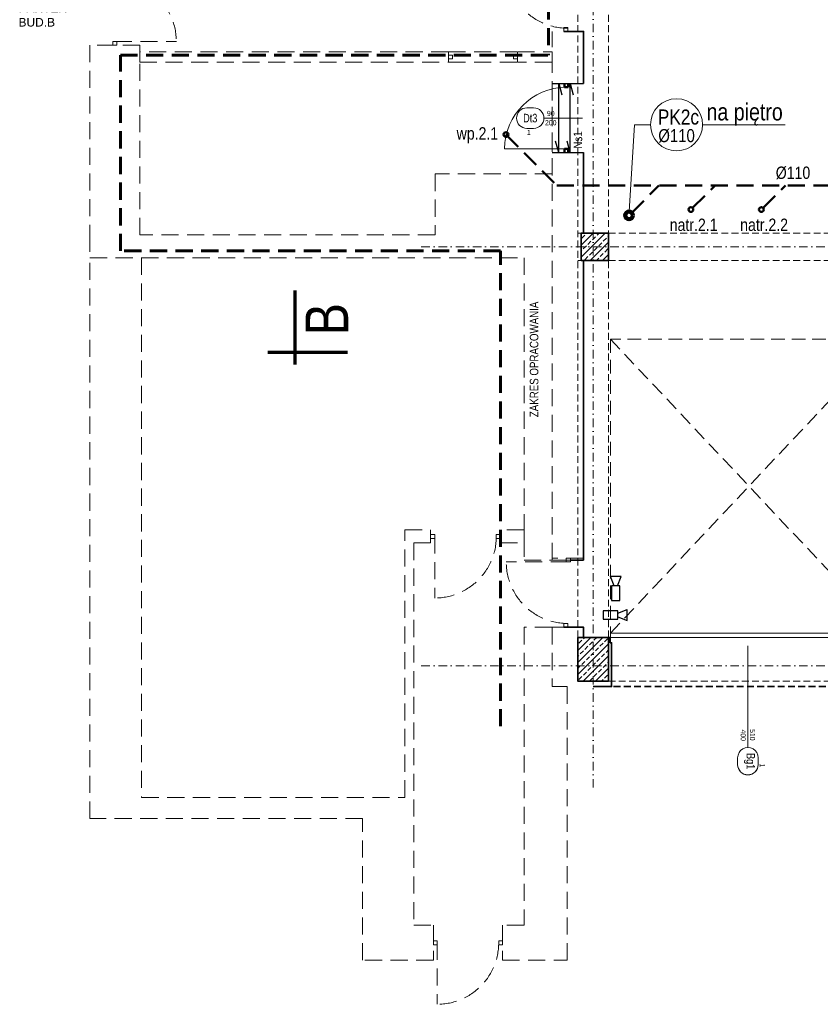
# Model space of a CAD drawing. Header units: millimetres. Extents: x -96593 to 66336, y -23969 to 7139.
# Tile 52 of 256: x -91263 to -90093, y -7161 to -5721. Entities that reach past the tile are written whole.
import ezdxf
from ezdxf.enums import TextEntityAlignment as Align

# ---------------------------------------------------------------- set-up
doc = ezdxf.new("R2010")
doc.units = ezdxf.units.MM
for name, pattern in [('DASHDOT', [1, 0.5, -0.25, 0, -0.25]), ('DASHED', [0.75, 0.5, -0.25]), ('DASHEDX2', [1.5, 1, -0.5])]:
    doc.linetypes.add(name, pattern=pattern)
for name, color, linetype, lineweight in [('!MARIUSZ', 220, 'Continuous', 35), ('BA_drz', 7, 'Continuous', 18), ('BA_KS_ist.', 34, 'Continuous', 50), ('BA_sym', 7, 'Continuous', 18), ('BA_txc', 1, 'Continuous', 18), ('BA_txs', 2, 'Continuous', 18), ('MM_KS_OPISY', 7, 'Continuous', 9), ('mm_punktwstawienia', 1, 'Continuous', 50), ('PG_BRAMY', 1, 'DASHEDX2', 18), ('PG_KONSTRUKCJA', 5, 'Continuous', 35), ('PG_OSIE', 1, 'DASHDOT', 18), ('PG_PODCIĄGI', 1, 'DASHED', 18), ('PG_PRZERYWANE_ŚREDNIE', 1, 'DASHEDX2', 18), ('PG_SZRAF', 1, 'Continuous', 18), ('PG_WIDOKOWE_CIENKIE', 1, 'Continuous', 18), ('PG_WYPOSAŻENIE', 1, 'Continuous', 18), ('PG_ŚCIANY_SŁUPY', 4, 'Continuous', 35), ('Wymiarowa zewnętrzna', 50, 'Continuous', 18)]:
    doc.layers.add(name, color=color, linetype=linetype, lineweight=lineweight)
doc.layers.add('BA_pom', color=6, linetype='Continuous', lineweight=18, plot=False)
doc.styles.add('BIKTS', font='bikromsw.shx', dxfattribs={"width": 0.85})
doc.styles.get("Standard").update_dxf_attribs({"font": 'arial.ttf'})

# ---------------------------------------------------------------- blocks, each defined once
blk = doc.blocks.new('A$C243F7E6F')
at = {"layer": 'PG_SZRAF'}
h = blk.add_hatch(dxfattribs=at)
h.set_pattern_fill('ANSI33', color=256, scale=2)
h.set_pattern_definition([(45, (-6891.598, -2675.306), (-8.980256, 8.980256), []), (45, (-6882.618, -2675.306), (-8.980256, 8.980256), [6.35, -3.175])])
h.paths.add_polyline_path([(0, 0), (40, 0), (40, -40), (0, -40)])
at = {"layer": 'PG_KONSTRUKCJA'}
blk.add_lwpolyline([(0, 0), (40, 0), (40, -40), (0, -40), (0, 0)], dxfattribs=at)
blk = doc.blocks.new('symdrz')
blk.add_lwpolyline([(-10, -30, -1), (-10, 30), (10, 30, -1), (10, -30)], format="xyb", close=True)
at = {"style": 'BIKTS', "width": 0.8}
blk.add_attdef('SZERDRZ', text='', height=25, dxfattribs=at).set_placement((77.1, 8.8), align=Align.CENTER)
blk.add_attdef('SYMDRZ', text='', height=25, dxfattribs=at).set_placement((0, 0), align=Align.MIDDLE)
blk.add_attdef('WYSDRZ', text='', height=25, dxfattribs=at).set_placement((77.1, -9.5), align=Align.TOP_CENTER)
blk = doc.blocks.new('brama')
at = {"layer": 'PG_BRAMY', "color": 253, "linetype": 'Continuous'}
for p, q in [((4191.2, 391.2), (4596.2, 391.2)), ((4191.2, 391.2), (4191.2, 385.2)), ((4596.2, 391.2), (4596.2, 385.2)), ((4191.2, 385.2), (4596.2, 385.2))]:
    blk.add_line(p, q, dxfattribs=at)
at = {"layer": 'PG_BRAMY', "color": 253, "ltscale": 20}
for p, q in [((4191.2, -44.8), (4596.2, 385.2)), ((4191.2, 385.2), (4596.2, -44.8))]:
    blk.add_line(p, q, dxfattribs=at)
blk.add_lwpolyline([(4191.2, 385.2), (4596.2, 385.2), (4596.2, -44.8), (4191.2, -44.8)], close=True, dxfattribs=at)
blk = doc.blocks.new('A$C558C0175')
at = {"layer": 'PG_SZRAF'}
h = blk.add_hatch(dxfattribs=at)
h.set_pattern_fill('ANSI33', color=256, scale=50)
h.set_pattern_definition([(45, (339.872, -19.246), (-8.83883, 8.83883), []), (45, (348.711, -19.246), (-8.83883, 8.83883), [6.25, -3.125])])
h.paths.add_polyline_path([(-45, 64), (0, 64), (0, 0), (-45, 0)])
at = {"layer": 'PG_KONSTRUKCJA'}
blk.add_lwpolyline([(-45, 64), (0, 64), (0, 0), (-45, 0)], close=True, dxfattribs=at)
blk = doc.blocks.new('A$C0fd6651b')
at = {"layer": 'PG_WYPOSAŻENIE', "color": 18, "lineweight": 30, "true_color": 0x000000}
for p, q in [((5.4, 13.5), (0, 0)), ((0, 0), (15.8, 0)), ((10.4, 13.5), (15.8, 0))]:
    blk.add_line(p, q, dxfattribs=at)
blk.add_lwpolyline([(1.8, 34.8), (1.8, 13.5), (14, 13.5), (14, 34.8)], close=True, dxfattribs=at)
blk = doc.blocks.new('A$C0f2c6892')
at = {"layer": 'PG_WIDOKOWE_CIENKIE', "color": 18, "lineweight": 30}
for p, rotation in [((81.6, -2322.1), 180), ((90.2, -2386.2), 90)]:
    blk.add_blockref('A$C0fd6651b', p, dxfattribs=dict(at, rotation=rotation))
blk = doc.blocks.new('dr1h901')
at = {"color": 0}
blk.add_line((-0.5, 0), (-0.5, 1), dxfattribs=at)
blk.add_line((0, 0.362), (0, -0.266))
blk.add_arc((-0.5, 0), 1, 0, 90, dxfattribs=at)
blk = doc.blocks.new('A$C2E197AD3')
at = {"layer": '!MARIUSZ', "color": 252, "linetype": 'DASHED', "lineweight": 0, "ltscale": 50}
for p, q in [((904.6, 1428), (910.6, 1428)), ((904.6, 1422.5), (904.6, 1428)), ((910.6, 1428), (910.6, 1422.5)), ((910.6, 1422.5), (904.6, 1422.5)), ((245.1, 1407.8), (251.1, 1407.8)), ((245.1, 1402.3), (245.1, 1407.8)), ((251.1, 1402.3), (245.1, 1402.3)), ((251.1, 1407.8), (251.1, 1402.3)), ((735.8, 1392.5), (836.8, 1392.5)), ((735.8, 1387.7), (741.8, 1387.7)), ((735.8, 1382.2), (735.8, 1387.7)), ((741.8, 1382.2), (735.8, 1382.2)), ((741.8, 1387.7), (741.8, 1382.2)), ((830.8, 1387.7), (836.8, 1387.7)), ((830.8, 1382.2), (830.8, 1387.7)), ((836.8, 1382.2), (830.8, 1382.2)), ((836.8, 1387.7), (836.8, 1382.2)), ((735.8, 1377.5), (836.8, 1377.5)), ((887.3, 1346.2), (887.3, 1245.2)), ((211.8, 271.7), (211.8, 1091.5)), ((287.3, 1091.5), (287.3, 302.5)), ((672.3, 302.5), (672.3, 693.5)), ((672.3, 693.5), (709.8, 693.5)), ((709.8, 693.5), (709.8, 674.5)), ((846.3, 693.5), (811.8, 693.5)), ((811.8, 693.5), (811.8, 674.5)), ((846.3, 674.5), (846.3, 693.5)), ((709.8, 686.7), (715.8, 686.7)), ((709.8, 681.2), (709.8, 686.7)), ((715.8, 681.2), (709.8, 681.2)), ((715.8, 686.7), (715.8, 681.2)), ((805.8, 686.7), (811.8, 686.7)), ((805.8, 681.2), (805.8, 686.7)), ((811.8, 681.2), (805.8, 681.2)), ((811.8, 686.7), (811.8, 681.2)), ((709.8, 674.5), (685.3, 674.5)), ((685.3, 674.5), (685.3, 115.5)), ((811.8, 674.5), (846.3, 674.5)), ((908.1, 652.2), (914.1, 652.2)), ((908.1, 646.7), (908.1, 652.2)), ((914.1, 652.2), (914.1, 646.7)), ((914.1, 646.7), (908.1, 646.7)), ((887.3, 551.2), (887.3, 464.5)), ((904.6, 551.2), (887.3, 551.2)), ((904.6, 556.7), (910.6, 556.7)), ((904.6, 551.2), (904.6, 556.7)), ((910.6, 551.2), (904.6, 551.2)), ((910.6, 556.7), (910.6, 551.2)), ((909.4, 464.5), (887.3, 464.5)), ((287.3, 302.5), (672.3, 302.5)), ((610.3, 271.7), (211.8, 271.7)), ((610.3, 64.5), (610.3, 271.7)), ((685.3, 115.5), (713.8, 115.5)), ((713.8, 115.5), (713.8, 64.5)), ((713.8, 93), (713.8, 87)), ((719.3, 93), (713.8, 93)), ((713.8, 87), (719.3, 87)), ((719.3, 87), (719.3, 93)), ((809.3, 93), (809.3, 87)), ((814.8, 93), (809.3, 93)), ((809.3, 87), (814.8, 87)), ((814.8, 87), (814.8, 93)), ((713.8, 64.5), (610.3, 64.5))]:
    blk.add_line(p, q, dxfattribs=at)
at = {"layer": '!MARIUSZ', "color": 252, "linetype": 'DASHED', "lineweight": 0, "ltscale": 50, "extrusion": (0, 0, -1)}
for p, q in [((248.1, 1407.8), (338.1, 1407.8)), ((715.8, 684), (715.8, 594)), ((910.3, 646.7), (820.3, 646.7)), ((719.3, 90), (719.3, 0))]:
    blk.add_line(p, q, dxfattribs=at)
at = {"layer": '!MARIUSZ', "color": 252, "linetype": 'DASHED', "lineweight": 0, "ltscale": 50}
for points in [[(887.3, 649.5), (887.3, 1422.5)], [(887.3, 1214), (716.3, 1214), (716.3, 1125), (284.8, 1125), (284.8, 1402.3), (211.8, 1402.3), (211.8, 1125), (211.8, 1091.5), (846.3, 1091.5), (846.3, 649.5), (933.3, 649.5)], [(908.1, 649.5), (933.3, 649.5), (933.3, 652.2), (887.3, 652.2), (887.3, 649.5)], [(887.3, 551.2), (846.3, 551.2), (846.3, 115.5), (814.8, 115.5), (814.8, 64.5), (909.4, 64.5), (909.4, 464.5)]]:
    blk.add_lwpolyline(points, dxfattribs=at)
for points in [[(735.8, 1392.5), (284.8, 1392.5), (284.8, 1377.5), (735.8, 1377.5)], [(836.8, 1392.5), (887.3, 1392.5), (887.3, 1377.5), (836.8, 1377.5)]]:
    blk.add_lwpolyline(points, close=True, dxfattribs=at)
at = {"layer": '!MARIUSZ', "color": 252, "linetype": 'DASHED', "lineweight": 0, "ltscale": 50, "extrusion": (0, 0, -1)}
for centre in [(-715.8, 684), (-719.3, 90)]:
    blk.add_arc(centre, 90, 180, 270, dxfattribs=at)
for centre, start_param, end_param in [((910.3, 1517), 3.926991, 5.497787), ((248.1, 1407.8), 0.785398, 2.356194), ((910.3, 646.7), 3.926991, 5.497787)]:
    blk.add_ellipse(centre, major_axis=(-63.6, 63.6), ratio=1, start_param=start_param, end_param=end_param, dxfattribs=at)
at = {"color": 252}
for p, q in [((905.3, 1340.7), (905.3, 1346.2)), ((910.8, 1340.7), (905.3, 1340.7)), ((910.8, 1346.2), (910.8, 1340.7)), ((905.3, 1245.2), (905.3, 1250.7)), ((905.3, 1250.7), (910.8, 1250.7)), ((910.8, 1250.7), (910.8, 1245.2))]:
    blk.add_line(p, q, dxfattribs=at)
at = {"layer": 'BA_sym', "color": 252}
for p, q in [((1173.6, 396.7), (1173.6, 524.1)), ((1173.6, 476.5), (1173.6, 378)), ((1173.6, 476.5), (1173.6, 375.5))]:
    blk.add_line(p, q, dxfattribs=at)
at = {"layer": 'PG_OSIE', "color": 252, "ltscale": 25}
for points in [[(947.3, 3165.6), (947.3, 314.7)], [(696.2, 1107.5), (2976.4, 1107.5)], [(696.2, 495), (2976.4, 495)]]:
    blk.add_lwpolyline(points, dxfattribs=at)
at = {"layer": 'PG_PODCIĄGI', "color": 252, "ltscale": 20}
for points in [[(924.8, 2946.5), (924.8, 472.5)], [(969.8, 2946.5), (969.8, 472.5)], [(924.8, 1127.5), (2778.8, 1127.5)], [(924.8, 1087.5), (2778.8, 1087.5)], [(924.8, 536.5), (2778.8, 536.5)], [(924.8, 472.5), (2778.8, 472.5)]]:
    blk.add_lwpolyline(points, dxfattribs=at)
at = {"layer": 'PG_PRZERYWANE_ŚREDNIE', "color": 252, "lineweight": 60, "ltscale": 25}
for points in [[(869, 2987.8), (869, 1989.8), (882.2, 1989.8), (882.2, 1387.6)], [(812, 406.4), (812, 1101.4), (256.3, 1101.4), (256.3, 1387.6), (882.2, 1387.6)]]:
    blk.add_lwpolyline(points, dxfattribs=at)
at = {"layer": 'PG_WIDOKOWE_CIENKIE', "color": 252, "lineweight": 70}
for p, q in [((511.9, 935.4), (511.9, 1043.4)), ((588.4, 952.9), (471.9, 952.9))]:
    blk.add_line(p, q, dxfattribs=at)
at = {"layer": 'PG_ŚCIANY_SŁUPY', "color": 252}
blk.add_line((933.3, 649.5), (914.1, 649.5), dxfattribs=at)
for points in [[(904.6, 1422.5), (933.3, 1422.5), (933.3, 1346.2)], [(933.3, 1245.2), (933.3, 1127.5), (969.8, 1127.5), (969.8, 1087.5), (933.3, 1087.5), (933.3, 649.5)], [(947.3, 464.5), (974.3, 464.5), (974.3, 528.5), (972.3, 528.5), (972.3, 536.5), (933.3, 536.5), (933.3, 551.2), (904.6, 551.2)]]:
    blk.add_lwpolyline(points, dxfattribs=at)
at = {"layer": 'PG_ŚCIANY_SŁUPY', "color": 252, "linetype": 'DASHED', "ltscale": 20}
blk.add_lwpolyline([(2727.3, 464.5), (974.3, 464.5)], dxfattribs=at)
at = {"layer": 'Wymiarowa zewnętrzna', "color": 252, "lineweight": 30}
for p, q in [((887.3, 1346.2), (933.3, 1346.2)), ((897.1, 1245.2), (897.1, 1346.2)), ((897.1, 1346.2), (901.7, 1329.5)), ((913.8, 1245.2), (913.8, 1346.2)), ((913.8, 1346.2), (918.4, 1329.5)), ((897.1, 1245.2), (892.5, 1262)), ((913.8, 1245.2), (909.2, 1262)), ((887.3, 1245.2), (933.3, 1245.2))]:
    blk.add_line(p, q, dxfattribs=at)
at = {"layer": 'BA_drz', "color": 252, "xscale": 90, "yscale": 90, "zscale": -90, "rotation": 89.99999999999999}
blk.add_blockref('dr1h901', (908, 1295.7), dxfattribs=at)
at = {"layer": 'BA_sym', "color": 252}
ref = blk.add_blockref('symdrz', (855.4, 1295.7), dxfattribs=dict(at, xscale=-0.5000000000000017, yscale=0.5000000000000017, zscale=0.5000000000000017, rotation=359.9999952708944))
ref.add_attrib('Symdrz', 'Dt3', dxfattribs={"height": 12.5, "rotation": 360, "style": 'BIKTS', "width": 0.8}).set_placement((855.4, 1295.7), align=Align.MIDDLE_CENTER)
ref.add_attrib('Szerdrz', '90', dxfattribs={"layer": 'BA_txc', "height": 7.5, "rotation": 360, "style": 'BIKTS', "width": 0.8}).set_placement((885.4, 1302.5), align=Align.MIDDLE_CENTER)
ref.add_attrib('Wysdrz', '200', dxfattribs={"layer": 'BA_txc', "height": 7.5, "rotation": 360, "style": 'BIKTS', "width": 0.8}).set_placement((885.4, 1289), align=Align.MIDDLE_CENTER)
ref.add_attrib('Sztuk', '1', (850.6, 1271), dxfattribs={"layer": 'BA_pom', "height": 7.5, "rotation": 360, "style": 'BIKTS', "width": 0.8})
ref = blk.add_blockref('symdrz', (1173.6, 355.5), dxfattribs=dict(at, xscale=-0.5000000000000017, yscale=0.5000000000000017, zscale=0.5000000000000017, rotation=89.99999527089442))
ref.add_attrib('Symdrz', 'Bg1', dxfattribs={"height": 12.5, "rotation": 270, "style": 'BIKTS', "width": 0.8}).set_placement((1177.8, 355.5), align=Align.MIDDLE_CENTER)
ref.add_attrib('Szerdrz', '400', dxfattribs={"layer": 'BA_txc', "color": 7, "height": 7.5, "rotation": 270, "style": 'BIKTS', "width": 0.8}).set_placement((1166.8, 393.4), align=Align.MIDDLE_CENTER)
ref.add_attrib('Wysdrz', '510', dxfattribs={"layer": 'BA_txc', "color": 7, "height": 7.5, "rotation": 270, "style": 'BIKTS', "width": 0.8}).set_placement((1180.3, 394), align=Align.MIDDLE_CENTER)
ref.add_attrib('Sztuk', '1', (1190.8, 352), dxfattribs={"layer": 'BA_pom', "height": 7.5, "rotation": 270, "style": 'BIKTS', "width": 0.8})
at = {"layer": 'PG_KONSTRUKCJA', "color": 252}
for name, p in [('A$C243F7E6F', (929.8, 1127.5)), ('A$C558C0175', (969.8, 472.5))]:
    blk.add_blockref(name, p, dxfattribs=at)
at = {"layer": 'PG_KONSTRUKCJA', "color": 252, "xscale": -1, "rotation": 180}
blk.add_blockref('brama', (-3218.6, 927.7), dxfattribs=at)
at = {"layer": 'PG_WIDOKOWE_CIENKIE', "color": 252, "lineweight": 30}
blk.add_blockref('A$C0f2c6892', (906.8, 2947.5), dxfattribs=at)
at = {"layer": 'BA_txs', "color": 252, "style": 'BIKTS', "width": 0.85}
for s, height, p in [('Ns1', 12.5, (931.3, 1251.1)), ('B', 62.5, (589.4, 977.9))]:
    blk.add_text(s, height=height, rotation=90, dxfattribs=at).set_placement(p)
at = {"layer": 'BA_txs', "color": 252, "insert": (107.4, 1483.8), "char_height": 12.5, "attachment_point": 1}
blk.add_mtext_dynamic_manual_height_columns('PRZEJŚCIE\\PPARTER\\PBUD.B', width=398.159, gutter_width=12.5, heights=[0], dxfattribs=at)

msp = doc.modelspace()

# ---------------------------------------------------------------- linework, layer by layer
at = {"layer": 'BA_KS_ist.', "linetype": 'DASHED', "ltscale": 50}
for p, q in [((-90552.5, -5889.1), (-90478.1, -5963.5)), ((-90478.1, -5963.5), (-89955.2, -5963.5)), ((-90368.7, -6003.4), (-90328.8, -5963.5)), ((-90279.6, -5996.3), (-90246.8, -5963.5)), ((-90176.6, -5996.3), (-90143.8, -5963.5))]:
    msp.add_line(p, q, dxfattribs=at)
at = {"layer": 'BA_KS_ist.', "linetype": 'Continuous', "ltscale": 25}
for centre in [(-90552.5, -5889.1), (-90282.1, -5998.7), (-90179.1, -5998.7)]:
    msp.add_circle(centre, 3.5, dxfattribs=at)
at = {"layer": 'BA_KS_ist.', "color": 51, "linetype": 'Continuous', "lineweight": 140, "ltscale": 25, "true_color": 0xf7f281}
msp.add_circle((-90372.6, -6007.2), 5.5, dxfattribs=at)
at = {"layer": 'BA_sym', "color": 252}
for p, q in [((-90198.8, -6764.1), (-90198.8, -6636.6)), ((-90198.8, -6684.2), (-90198.8, -6782.7)), ((-90198.8, -6684.2), (-90198.8, -6785.3))]:
    msp.add_line(p, q, dxfattribs=at)
at = {"layer": 'MM_KS_OPISY'}
for p, q in [((-90364.6, -5874.7), (-90372.6, -6001.7)), ((-90341.2, -5874.7), (-90364.6, -5874.7)), ((-90265, -5874.7), (-90144.3, -5874.7))]:
    msp.add_line(p, q, dxfattribs=at)
msp.add_circle((-90303.1, -5874.7), 38.1, dxfattribs=at)

# ---------------------------------------------------------------- block references
at = {"layer": 'BA_sym', "color": 252}
ref = msp.add_blockref('symdrz', (-90198.8, -6805.3), dxfattribs=dict(at, xscale=-0.5000000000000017, yscale=0.5000000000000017, zscale=0.5000000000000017, rotation=89.99999527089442))
ref.add_attrib('Symdrz', 'Bg1', dxfattribs={"height": 12.5, "rotation": 270, "style": 'BIKTS', "width": 0.8}).set_placement((-90194.6, -6805.3), align=Align.MIDDLE_CENTER)
ref.add_attrib('Szerdrz', '400', dxfattribs={"layer": 'BA_txc', "color": 7, "height": 7.5, "rotation": 270, "style": 'BIKTS', "width": 0.8}).set_placement((-90205.6, -6767.3), align=Align.MIDDLE_CENTER)
ref.add_attrib('Wysdrz', '510', dxfattribs={"layer": 'BA_txc', "color": 7, "height": 7.5, "rotation": 270, "style": 'BIKTS', "width": 0.8}).set_placement((-90192.1, -6766.8), align=Align.MIDDLE_CENTER)
ref.add_attrib('Sztuk', '1', (-90181.6, -6808.7), dxfattribs={"layer": 'BA_pom', "height": 7.5, "rotation": 270, "style": 'BIKTS', "width": 0.8})
at = {"layer": 'mm_punktwstawienia', "lineweight": 60}
msp.add_blockref('A$C2E197AD3', (-91372.4, -7160.7), dxfattribs=at)

# ---------------------------------------------------------------- texts
at = {"layer": 'BA_txs', "color": 252, "style": 'BIKTS', "width": 0.85}
for s, height, p in [('B', 62.5, (-90783, -6182.8)), ('ZAKRES OPRACOWANIA', 12.5, (-90505.1, -6302.3))]:
    msp.add_text(s, height=height, rotation=90, dxfattribs=at).set_placement(p)
at = {"layer": 'BA_txs', "color": 252, "insert": (-91265, -5677), "char_height": 12.5, "attachment_point": 1}
msp.add_mtext_dynamic_manual_height_columns('PRZEJŚCIE\\PPARTER\\PBUD.B', width=398.159, gutter_width=12.5, heights=[0], dxfattribs=at)
at = {"layer": 'MM_KS_OPISY', "attachment_point": 1}
for s, width, insert, char_height in [('{\\fArial Narrow|b0|i0|c238|p34;na piętro}', 200.986, (-90259.3, -5843.4), 25), ('{\\fArial Narrow|b0|i0|c238|p34;PK2c}', 25.4, (-90330.5, -5852.4), 22), ('{\\fArial Narrow|b0|i0|c238|p34;wp.2.1}', 200.986, (-90624.6, -5878.4), 18), ('{\\fArial Narrow|b0|i0|c238|p34;%%C110}', 0.503, (-90329.8, -5881.1), 19.05), ('{\\fArial Narrow|b0|i0|c238|p34;%%C110}', 200.986, (-90158.1, -5935.9), 18), ('{\\fArial Narrow|b0|i0|c238|p34;natr.2.1}', 200.986, (-90313.1, -6012), 18), ('{\\fArial Narrow|b0|i0|c238|p34;natr.2.2}', 200.986, (-90210.1, -6012), 18)]:
    msp.add_mtext_dynamic_manual_height_columns(s, width=width, gutter_width=1, heights=[0], dxfattribs=dict(at, insert=insert, char_height=char_height))

doc.saveas('drawing.dxf')
